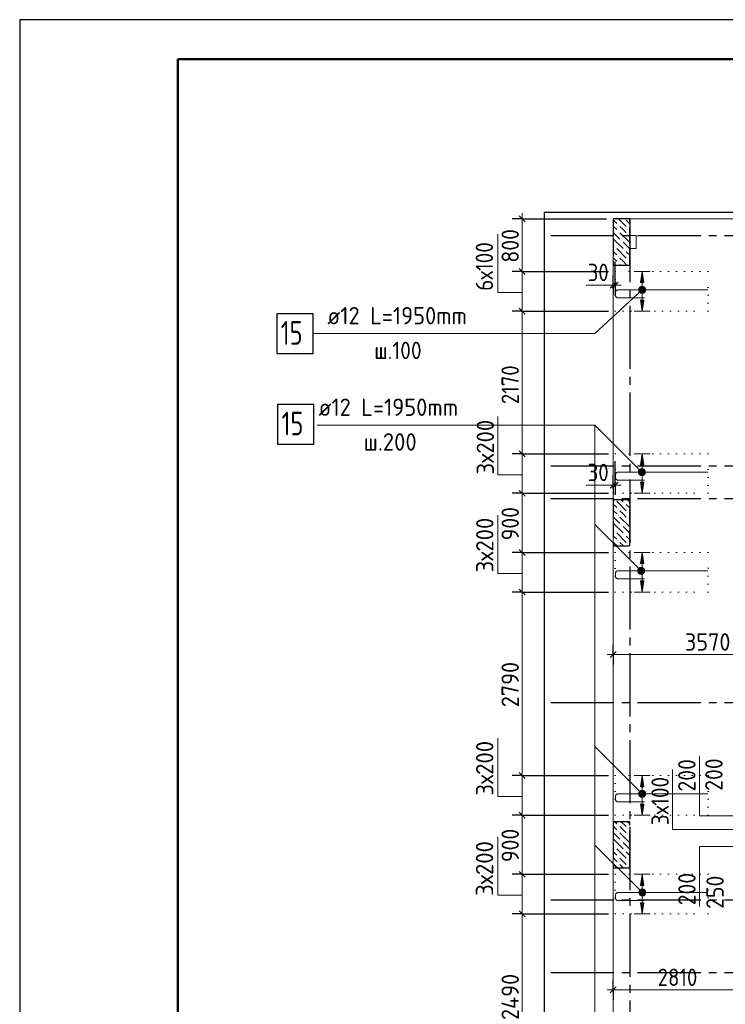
# Model space of a CAD drawing. Header units: millimetres. Extents: x 0 to 50400, y 0 to 35640.
# Tile 5 of 25: x 0 to 10717, y 20677 to 35640. Entities that reach past the tile are written whole.
import ezdxf

# ---------------------------------------------------------------- set-up
doc = ezdxf.new("R2010")
doc.units = ezdxf.units.MM
for name, pattern in [('______2', [324, 240, -84]), ('______5', [1320, 960, -120, 120, -120]), ('______9', [120, 0, -120])]:
    doc.linetypes.add(name, pattern=pattern)
for name, color, linetype, lineweight in [('Standard', 7, 'Continuous', 25), ('ДОП Верх по Х', 7, 'Continuous', 25), ('ЖБ Перекрытие верхний уровень', 7, 'Continuous', 35), ('ЖБ Пилон', 7, 'Continuous', 35), ('Общий01', 7, 'Continuous', 13), ('Позиционная метка номер позиции', 7, 'Continuous', 13), ('Размерная линия_ общее', 7, 'Continuous', 13), ('Тени', 7, 'Continuous', 13)]:
    doc.layers.add(name, color=color, linetype=linetype, lineweight=lineweight)
doc.layers.add('Оси', color=7, linetype='______5', true_color=0x656565)
doc.styles.add('ISOCPEUR', font='txt')

msp = doc.modelspace()

# ---------------------------------------------------------------- hatches: boundary and pattern name
at = {"layer": 'ДОП Верх по Х', "linetype": 'Continuous', "lineweight": 13, "transparency": 33554687}
for points in [[(9479, 31644), (9455, 31812), (9431, 31644)], [(9479, 28874), (9455, 29042), (9431, 28874)], [(9479, 27374), (9455, 27542), (9431, 27374)], [(9479, 23984), (9455, 24152), (9431, 23984)], [(9479, 22484), (9455, 22652), (9431, 22484)]]:
    msp.add_hatch(color=7, dxfattribs=at).paths.add_polyline_path(points)
for points in [[(9479, 31380), (9455, 31212), (9431, 31380)], [(9479, 28610), (9455, 28442), (9431, 28610)], [(9479, 27110), (9455, 26942), (9431, 27110)], [(9479, 23720), (9455, 23552), (9431, 23720)], [(9479, 22220), (9455, 22052), (9431, 22220)]]:
    msp.add_hatch(color=7, dxfattribs=at).paths.add_polyline_path(points, flags=16)
at = {"layer": 'ЖБ Пилон', "linetype": 'Continuous', "lineweight": -3, "transparency": 33554687}
for points in [[(9087, 32521), (9092, 32526), (9096, 32521), (9092, 32516)], [(9231, 32473), (9236, 32478), (9240, 32473), (9236, 32468)], [(9087, 32425), (9092, 32430), (9096, 32425), (9092, 32421)], [(9231, 32377), (9236, 32382), (9240, 32377), (9236, 32372)], [(9039, 32185), (9044, 32190), (9048, 32185), (9044, 32181)], [(9135, 32281), (9140, 32286), (9144, 32281), (9140, 32276)], [(9087, 32041), (9092, 32046), (9096, 32041), (9092, 32036)], [(9183, 32137), (9188, 32142), (9192, 32137), (9188, 32132)], [(9087, 31945), (9092, 31950), (9096, 31945), (9092, 31941)], [(9231, 31993), (9236, 31998), (9240, 31993), (9236, 31988)], [(9045, 28342), (9044, 28341), (9042, 28342)], [(9183, 28297), (9188, 28302), (9192, 28297), (9188, 28292)], [(9087, 28201), (9092, 28206), (9096, 28201), (9092, 28196)], [(9231, 28153), (9236, 28158), (9240, 28153), (9236, 28148)], [(9087, 28105), (9092, 28110), (9096, 28105), (9092, 28101)], [(9231, 28057), (9236, 28062), (9240, 28057), (9236, 28052)], [(9039, 27865), (9044, 27870), (9048, 27865), (9044, 27861)], [(9135, 27961), (9140, 27966), (9144, 27961), (9140, 27956)], [(9087, 27721), (9092, 27726), (9096, 27721), (9092, 27716)], [(9183, 27817), (9188, 27822), (9192, 27817), (9188, 27812)], [(9231, 27673), (9236, 27678), (9240, 27673), (9236, 27668)], [(9087, 23401), (9092, 23406), (9096, 23401), (9092, 23396)], [(9231, 23353), (9236, 23358), (9240, 23353), (9236, 23348)], [(9087, 23305), (9092, 23310), (9096, 23305), (9092, 23301)], [(9231, 23257), (9236, 23262), (9240, 23257), (9236, 23252)], [(9039, 23065), (9044, 23070), (9048, 23065), (9044, 23061)], [(9135, 23161), (9140, 23166), (9144, 23161), (9140, 23156)], [(9087, 22921), (9092, 22926), (9096, 22921), (9092, 22916)], [(9183, 23017), (9188, 23022), (9192, 23017), (9188, 23012)], [(9087, 22825), (9092, 22830), (9096, 22825), (9092, 22821)], [(9231, 22873), (9236, 22878), (9240, 22873), (9236, 22868)], [(9231, 22777), (9236, 22782), (9240, 22777), (9236, 22772)]]:
    msp.add_hatch(color=7, dxfattribs=at).paths.add_polyline_path(points, flags=16)
at = {"layer": 'Позиционная метка номер позиции', "linetype": 'Continuous', "lineweight": 13, "transparency": 33554687}
for points in [[(9492, 31496), (9418, 31575), (9404, 31551)], [(9492, 31496), (9418, 31575), (9404, 31551)], [(9507, 31520), (9443, 31588), (9418, 31575)], [(9507, 31520), (9443, 31588), (9418, 31575)], [(9507, 31520), (9418, 31575), (9492, 31496)], [(9507, 31520), (9418, 31575), (9492, 31496)], [(9508, 31547), (9471, 31587), (9443, 31588)], [(9508, 31547), (9443, 31588), (9507, 31520)], [(9508, 31547), (9471, 31587), (9443, 31588)], [(9508, 31547), (9443, 31588), (9507, 31520)], [(9471, 31587), (9508, 31547), (9495, 31572)], [(9471, 31587), (9508, 31547), (9495, 31572)], [(9467, 31483), (9404, 31551), (9403, 31524)], [(9467, 31483), (9404, 31551), (9403, 31524)], [(9467, 31483), (9403, 31524), (9439, 31484)], [(9439, 31484), (9403, 31524), (9416, 31499)], [(9467, 31483), (9403, 31524), (9439, 31484)], [(9439, 31484), (9403, 31524), (9416, 31499)], [(9492, 31496), (9404, 31551), (9467, 31483)], [(9492, 31496), (9404, 31551), (9467, 31483)], [(9412, 28727), (9464, 28817), (9398, 28752)], [(9398, 28752), (9464, 28817), (9436, 28817)], [(9398, 28752), (9436, 28817), (9398, 28779)], [(9398, 28779), (9436, 28817), (9412, 28804)], [(9412, 28727), (9464, 28817), (9398, 28752)], [(9398, 28752), (9464, 28817), (9436, 28817)], [(9398, 28752), (9436, 28817), (9398, 28779)], [(9398, 28779), (9436, 28817), (9412, 28804)], [(9412, 28727), (9488, 28804), (9464, 28817)], [(9412, 28727), (9488, 28804), (9464, 28817)], [(9436, 28713), (9488, 28804), (9412, 28727)], [(9436, 28713), (9488, 28804), (9412, 28727)], [(9436, 28713), (9502, 28779), (9488, 28804)], [(9436, 28713), (9502, 28779), (9488, 28804)], [(9464, 28713), (9502, 28779), (9436, 28713)], [(9464, 28713), (9502, 28779), (9436, 28713)], [(9464, 28713), (9502, 28752), (9502, 28779)], [(9464, 28713), (9502, 28752), (9502, 28779)], [(9502, 28752), (9464, 28713), (9488, 28727)], [(9502, 28752), (9464, 28713), (9488, 28727)], [(9400, 27227), (9452, 27317), (9386, 27252)], [(9386, 27252), (9452, 27317), (9425, 27317)], [(9386, 27252), (9425, 27317), (9386, 27279)], [(9386, 27279), (9425, 27317), (9400, 27304)], [(9400, 27227), (9477, 27304), (9452, 27317)], [(9425, 27213), (9477, 27304), (9400, 27227)], [(9425, 27213), (9490, 27279), (9477, 27304)], [(9452, 27213), (9490, 27279), (9425, 27213)], [(9452, 27213), (9490, 27252), (9490, 27279)], [(9490, 27252), (9452, 27213), (9477, 27227)], [(9417, 23837), (9469, 23927), (9403, 23862)], [(9403, 23862), (9469, 23927), (9441, 23927)], [(9403, 23862), (9441, 23927), (9403, 23889)], [(9403, 23889), (9441, 23927), (9417, 23914)], [(9417, 23837), (9493, 23914), (9469, 23927)], [(9441, 23823), (9493, 23914), (9417, 23837)], [(9441, 23823), (9507, 23889), (9493, 23914)], [(9469, 23823), (9507, 23889), (9441, 23823)], [(9469, 23823), (9507, 23862), (9507, 23889)], [(9507, 23862), (9469, 23823), (9493, 23837)], [(9420, 22337), (9472, 22427), (9406, 22362)], [(9406, 22362), (9472, 22427), (9444, 22427)], [(9406, 22362), (9444, 22427), (9406, 22389)], [(9406, 22389), (9444, 22427), (9420, 22414)], [(9420, 22337), (9496, 22414), (9472, 22427)], [(9444, 22323), (9496, 22414), (9420, 22337)], [(9444, 22323), (9510, 22389), (9496, 22414)], [(9472, 22323), (9510, 22389), (9444, 22323)], [(9472, 22323), (9510, 22362), (9510, 22389)], [(9510, 22362), (9472, 22323), (9496, 22337)]]:
    msp.add_hatch(color=7, dxfattribs=at).paths.add_polyline_path(points)

# ---------------------------------------------------------------- linework, layer by layer
at = {"layer": 'Standard', "color": 7, "linetype": 'Continuous', "lineweight": 25, "transparency": 33554687}
msp.add_line((2400, 35040), (2400, 1270), dxfattribs=at)
msp.add_lwpolyline([(0, 0), (50400, 0), (50400, 35640), (0, 35640), (0, 0)], close=True, dxfattribs=at)
at = {"layer": 'Standard', "color": 7, "linetype": 'Continuous', "lineweight": 50, "transparency": 33554687}
msp.add_lwpolyline([(2400, 35040), (49800, 35040), (49800, 600), (2400, 600), (2400, 35040)], close=True, dxfattribs=at)
at = {"layer": 'Standard', "color": 254, "linetype": 'Continuous', "lineweight": -3, "true_color": 0xc4c4ff, "transparency": 33554687}
msp.add_lwpolyline([(7965, 10212), (40388, 10212), (40388, 32712), (7965, 32712), (7965, 10212)], dxfattribs=at)
at = {"layer": 'ДОП Верх по Х', "color": 251, "linetype": 'Continuous', "lineweight": 13, "true_color": 0x494949, "transparency": 33554687}
for p, q in [((9455, 31812), (9335, 31812)), ((9455, 31812), (9431, 31644)), ((9479, 31644), (9455, 31812)), ((9455, 31812), (9575, 31812)), ((9455, 31812), (9455, 31812)), ((9431, 31644), (9479, 31644)), ((9455, 31380), (9455, 31644)), ((9455, 31212), (9431, 31380)), ((9431, 31380), (9479, 31380)), ((9479, 31380), (9455, 31212)), ((9455, 31212), (9335, 31212)), ((9455, 31212), (9575, 31212)), ((9455, 31212), (9455, 31212)), ((9455, 29042), (9335, 29042)), ((9455, 29042), (9431, 28874)), ((9479, 28874), (9455, 29042)), ((9455, 29042), (9575, 29042)), ((9455, 29042), (9455, 29042)), ((9431, 28874), (9479, 28874)), ((9455, 28610), (9455, 28874)), ((9455, 28442), (9431, 28610)), ((9431, 28610), (9479, 28610)), ((9479, 28610), (9455, 28442)), ((9455, 28442), (9335, 28442)), ((9455, 28442), (9575, 28442)), ((9455, 28442), (9455, 28442)), ((9455, 27542), (9335, 27542)), ((9455, 27542), (9431, 27374)), ((9479, 27374), (9455, 27542)), ((9455, 27542), (9575, 27542)), ((9455, 27542), (9455, 27542)), ((9431, 27374), (9479, 27374)), ((9455, 27110), (9455, 27374)), ((9455, 26942), (9431, 27110)), ((9431, 27110), (9479, 27110)), ((9479, 27110), (9455, 26942)), ((9455, 26942), (9335, 26942)), ((9455, 26942), (9575, 26942)), ((9455, 26942), (9455, 26942)), ((9455, 24152), (9335, 24152)), ((9455, 24152), (9431, 23984)), ((9479, 23984), (9455, 24152)), ((9455, 24152), (9575, 24152)), ((9455, 24152), (9455, 24152)), ((9431, 23984), (9479, 23984)), ((9455, 23720), (9455, 23984)), ((9455, 23552), (9431, 23720)), ((9431, 23720), (9479, 23720)), ((9479, 23720), (9455, 23552)), ((9455, 23552), (9335, 23552)), ((9455, 23552), (9575, 23552)), ((9455, 23552), (9455, 23552)), ((9455, 22652), (9335, 22652)), ((9455, 22652), (9431, 22484)), ((9479, 22484), (9455, 22652)), ((9455, 22652), (9575, 22652)), ((9455, 22652), (9455, 22652)), ((9431, 22484), (9479, 22484)), ((9455, 22220), (9455, 22484)), ((9455, 22052), (9431, 22220)), ((9431, 22220), (9479, 22220)), ((9479, 22220), (9455, 22052)), ((9455, 22052), (9335, 22052)), ((9455, 22052), (9575, 22052)), ((9455, 22052), (9455, 22052))]:
    msp.add_line(p, q, dxfattribs=at)
at = {"layer": 'ДОП Верх по Х', "color": 7, "linetype": 'Continuous', "lineweight": 18, "transparency": 33554687}
for points in [[(9489, 31412), (9086, 31412), (9079, 31413), (9073, 31415), (9067, 31419), (9062, 31423), (9058, 31428), (9054, 31434), (9052, 31440), (9051, 31447), (9051, 31501), (9052, 31507), (9054, 31514), (9058, 31520), (9062, 31525), (9067, 31529), (9073, 31532), (9079, 31535), (9086, 31535), (10450, 31535)], [(9489, 28642), (9086, 28642), (9079, 28643), (9073, 28645), (9067, 28649), (9062, 28653), (9058, 28658), (9054, 28664), (9052, 28670), (9051, 28677), (9051, 28731), (9052, 28737), (9054, 28744), (9058, 28750), (9062, 28755), (9067, 28759), (9073, 28762), (9079, 28765), (9086, 28765), (10450, 28765)], [(9489, 27142), (9086, 27142), (9079, 27143), (9073, 27145), (9067, 27149), (9062, 27153), (9058, 27158), (9054, 27164), (9052, 27170), (9051, 27177), (9051, 27231), (9052, 27237), (9054, 27244), (9058, 27250), (9062, 27255), (9067, 27259), (9073, 27262), (9079, 27265), (9086, 27265), (10450, 27265)], [(9489, 23752), (9086, 23752), (9079, 23753), (9073, 23755), (9067, 23759), (9062, 23763), (9058, 23768), (9054, 23774), (9052, 23780), (9051, 23787), (9051, 23841), (9052, 23847), (9054, 23854), (9058, 23860), (9062, 23865), (9067, 23869), (9073, 23872), (9079, 23874), (9086, 23875), (10450, 23875)], [(9489, 22252), (9086, 22252), (9079, 22253), (9073, 22255), (9067, 22259), (9062, 22263), (9058, 22268), (9054, 22274), (9052, 22280), (9051, 22287), (9051, 22341), (9052, 22347), (9054, 22354), (9058, 22360), (9062, 22365), (9067, 22369), (9073, 22372), (9079, 22375), (9086, 22375), (10450, 22375)]]:
    msp.add_lwpolyline(points, dxfattribs=at)
at = {"layer": 'ДОП Верх по Х', "color": 7, "linetype": 'Continuous', "lineweight": 25, "transparency": 33554687}
for points in [[(3905, 30568), (4457, 30568), (4457, 31168), (3905, 31168), (3905, 30568)], [(3917, 29191), (4469, 29191), (4469, 29791), (3917, 29791), (3917, 29191)]]:
    msp.add_lwpolyline(points, dxfattribs=at)
at = {"layer": 'ЖБ Перекрытие верхний уровень', "color": 7, "linetype": 'Continuous', "lineweight": 18, "transparency": 33554687}
for p, q in [((30365, 32612), (9015, 32612)), ((9015, 32612), (9015, 13862)), ((9365, 32362), (9265, 32362)), ((9265, 32362), (9265, 32162)), ((9365, 32162), (9365, 32362)), ((9265, 32162), (9365, 32162))]:
    msp.add_line(p, q, dxfattribs=at)
at = {"layer": 'ЖБ Пилон', "color": 253, "linetype": '______2', "lineweight": -3, "true_color": 0xa0a0a0, "transparency": 33554687}
for p, q in [((9265, 32612), (9015, 32612)), ((9015, 32612), (9015, 31912)), ((9265, 31912), (9265, 32612)), ((9015, 31912), (9265, 31912)), ((9265, 28342), (9015, 28342)), ((9015, 28342), (9015, 27642)), ((9265, 27642), (9265, 28342)), ((9015, 27642), (9265, 27642)), ((9265, 23452), (9015, 23452)), ((9015, 23452), (9015, 22752)), ((9265, 22752), (9265, 23452)), ((9015, 22752), (9265, 22752))]:
    msp.add_line(p, q, dxfattribs=at)
at = {"layer": 'ЖБ Пилон', "color": 253, "linetype": 'Continuous', "lineweight": -3, "true_color": 0xa0a0a0, "transparency": 33554687}
for p, q in [((9015, 32598), (9068, 32545)), ((9015, 32502), (9068, 32449)), ((9096, 32612), (9212, 32497)), ((9164, 32449), (9116, 32497)), ((9265, 32540), (9212, 32593)), ((9015, 32406), (9116, 32305)), ((9116, 32401), (9260, 32257)), ((9212, 32401), (9164, 32449)), ((9260, 32449), (9265, 32444)), ((9260, 32353), (9265, 32348)), ((9020, 32209), (9015, 32214)), ((9020, 32305), (9164, 32161)), ((9164, 32257), (9265, 32156)), ((9015, 32118), (9068, 32065)), ((9015, 32022), (9068, 31969)), ((9068, 32161), (9212, 32017)), ((9265, 32060), (9212, 32113)), ((9015, 31926), (9028, 31912)), ((9164, 31969), (9116, 32017)), ((9116, 31921), (9124, 31912)), ((9212, 31921), (9164, 31969)), ((9260, 31969), (9265, 31964)), ((9068, 28321), (9212, 28177)), ((9142, 28342), (9164, 28321)), ((9238, 28342), (9265, 28316)), ((9015, 28278), (9068, 28225)), ((9015, 28182), (9068, 28129)), ((9164, 28129), (9116, 28177)), ((9265, 28220), (9212, 28273)), ((9015, 28086), (9116, 27985)), ((9020, 27985), (9164, 27841)), ((9116, 28081), (9260, 27937)), ((9212, 28081), (9164, 28129)), ((9260, 28129), (9265, 28124)), ((9260, 28033), (9265, 28028)), ((9020, 27889), (9015, 27894)), ((9068, 27841), (9212, 27697)), ((9164, 27937), (9265, 27836)), ((9015, 27798), (9068, 27745)), ((9015, 27702), (9068, 27649)), ((9164, 27649), (9116, 27697)), ((9265, 27740), (9212, 27793)), ((9170, 27642), (9164, 27649)), ((9260, 27649), (9265, 27644)), ((9015, 23382), (9068, 23329)), ((9040, 23452), (9068, 23425)), ((9164, 23329), (9116, 23377)), ((9136, 23452), (9212, 23377)), ((9265, 23420), (9232, 23452)), ((9015, 23286), (9116, 23185)), ((9116, 23281), (9260, 23137)), ((9212, 23281), (9164, 23329)), ((9260, 23329), (9265, 23324)), ((9260, 23233), (9265, 23228)), ((9020, 23089), (9015, 23094)), ((9020, 23185), (9164, 23041)), ((9164, 23137), (9265, 23036)), ((9015, 22998), (9068, 22945)), ((9015, 22902), (9068, 22849)), ((9068, 23041), (9212, 22897)), ((9164, 22849), (9116, 22897)), ((9265, 22940), (9212, 22993)), ((9015, 22806), (9068, 22752)), ((9116, 22801), (9164, 22752)), ((9212, 22801), (9164, 22849)), ((9260, 22849), (9265, 22844)), ((9260, 22753), (9260, 22752))]:
    msp.add_line(p, q, dxfattribs=at)
at = {"layer": 'Общий01', "color": 7, "linetype": 'Continuous', "lineweight": 13, "transparency": 33554687}
for p, q in [((9015, 31607), (8605, 31607)), ((9015, 28567), (8605, 28567))]:
    msp.add_line(p, q, dxfattribs=at)
for points in [[(7632, 31493), (7262, 31493), (7262, 32381)], [(7632, 28723), (7262, 28723), (7262, 29611)], [(7632, 27223), (7262, 27223), (7262, 28111)], [(7632, 23833), (7262, 23833), (7262, 24721)], [(11076, 23542), (10326, 23542), (10326, 24452)], [(11076, 23334), (9916, 23334), (9916, 24244)], [(7632, 22333), (7262, 22333), (7262, 23221)], [(11076, 23073), (10326, 23073), (10326, 22163)]]:
    msp.add_lwpolyline(points, dxfattribs=at)
at = {"layer": 'Оси', "color": 8, "linetype": '______5', "lineweight": -3, "transparency": 33554687}
for p, q in [((9265, 32612), (9265, 8317)), ((8065, 32362), (42963, 32362)), ((8065, 28862), (42963, 28862)), ((8065, 28362), (42963, 28362)), ((8065, 25262), (42963, 25262)), ((8065, 22262), (42963, 22262)), ((8065, 21162), (42963, 21162))]:
    msp.add_line(p, q, dxfattribs=at)
at = {"layer": 'Позиционная метка номер позиции', "color": 7, "linetype": 'Continuous', "lineweight": 13, "transparency": 33554687}
for p, q in [((9418, 31575), (9418, 31575)), ((9418, 31575), (9418, 31575)), ((9455, 31535), (8737, 30870)), ((9416, 31499), (9416, 31499)), ((9416, 31499), (9416, 31499)), ((9492, 31496), (9492, 31496)), ((9492, 31496), (9492, 31496)), ((9495, 31572), (9495, 31572)), ((9495, 31572), (9495, 31572)), ((9450, 28765), (8737, 29478)), ((9412, 28804), (9412, 28804)), ((9412, 28804), (9412, 28804)), ((9488, 28804), (9488, 28804)), ((9488, 28804), (9488, 28804)), ((9412, 28727), (9412, 28727)), ((9412, 28727), (9412, 28727)), ((9488, 28727), (9488, 28727)), ((9488, 28727), (9488, 28727)), ((9438, 27265), (8737, 27966)), ((9400, 27304), (9400, 27304)), ((9477, 27304), (9477, 27304)), ((9400, 27227), (9400, 27227)), ((9477, 27227), (9477, 27227)), ((9455, 23875), (8737, 24593)), ((9417, 23914), (9417, 23914)), ((9417, 23837), (9417, 23837)), ((9493, 23914), (9493, 23914)), ((9493, 23837), (9493, 23837)), ((9458, 22375), (8737, 23096)), ((9420, 22414), (9420, 22414)), ((9420, 22337), (9420, 22337)), ((9496, 22414), (9496, 22414)), ((9496, 22337), (9496, 22337))]:
    msp.add_line(p, q, dxfattribs=at)
for points in [[(9455, 31535), (8737, 30870), (4457, 30870)], [(9450, 28765), (8737, 29478), (4517, 29478)], [(9452, 17785), (8737, 18500), (8737, 29478)]]:
    msp.add_lwpolyline(points, dxfattribs=at)
for centre in [(9455, 31535), (9455, 31535), (9450, 28765), (9450, 28765), (9438, 27265), (9455, 23875), (9458, 22375)]:
    msp.add_circle(centre, 54, dxfattribs=at)
at = {"layer": 'Размерная линия_ общее', "color": 7, "linetype": 'Continuous', "lineweight": 25, "transparency": 33554687}
for p, q in [((7677, 32567), (7587, 32657)), ((7677, 31767), (7587, 31857)), ((9060, 31652), (8970, 31562)), ((9090, 31652), (9000, 31562)), ((7677, 31167), (7587, 31257)), ((7677, 28997), (7587, 29087)), ((9060, 28612), (8970, 28522)), ((9090, 28612), (9000, 28522)), ((7677, 28397), (7587, 28487)), ((7677, 27497), (7587, 27587)), ((7677, 26897), (7587, 26987)), ((8970, 25946), (9060, 26036)), ((7677, 24107), (7587, 24197)), ((7677, 23507), (7587, 23597)), ((7677, 22607), (7587, 22697)), ((7677, 22007), (7587, 22097)), ((8970, 20850), (9060, 20940))]:
    msp.add_line(p, q, dxfattribs=at)
at = {"layer": 'Размерная линия_ общее', "color": 7, "linetype": 'Continuous', "lineweight": 13, "transparency": 33554687}
for p, q in [((7632, 32612), (7632, 32702)), ((7632, 31812), (7632, 32612)), ((7632, 31212), (7632, 31812)), ((9015, 31607), (8925, 31607)), ((9045, 31607), (9015, 31607)), ((9045, 31607), (9135, 31607)), ((7632, 29042), (7632, 31212)), ((7632, 28442), (7632, 29042)), ((7632, 27542), (7632, 28442)), ((9015, 28567), (8925, 28567)), ((9045, 28567), (9015, 28567)), ((9045, 28567), (9135, 28567)), ((7632, 26942), (7632, 27542)), ((7632, 24152), (7632, 26942)), ((9015, 25991), (8925, 25991)), ((9015, 25991), (12585, 25991)), ((7632, 23552), (7632, 24152)), ((7632, 22652), (7632, 23552)), ((7632, 22052), (7632, 22652)), ((7632, 19562), (7632, 22052)), ((9015, 20895), (8925, 20895)), ((9015, 20895), (11825, 20895))]:
    msp.add_line(p, q, dxfattribs=at)
at = {"layer": 'Размерная линия_ общее', "color": 7, "linetype": 'Continuous', "lineweight": -3, "transparency": 33554687}
for p, q in [((7632, 32612), (7482, 32612)), ((7632, 32612), (7782, 32612)), ((7632, 32612), (8915, 32612)), ((7632, 31812), (7482, 31812)), ((7632, 31812), (7782, 31812)), ((7632, 31812), (8945, 31812)), ((9015, 31607), (9015, 31757)), ((9045, 31607), (9045, 31757)), ((9015, 31607), (9015, 31457)), ((9015, 31607), (9015, 31607)), ((9045, 31607), (9045, 31457)), ((7632, 31212), (7482, 31212)), ((7632, 31212), (7782, 31212)), ((7632, 31212), (8945, 31212)), ((7632, 29042), (7482, 29042)), ((7632, 29042), (7782, 29042)), ((7632, 29042), (8945, 29042)), ((9015, 28567), (9015, 28717)), ((9045, 28567), (9045, 28717)), ((7632, 28442), (7482, 28442)), ((7632, 28442), (7782, 28442)), ((7632, 28442), (8945, 28442)), ((9015, 28567), (9015, 28417)), ((9015, 28567), (9015, 28567)), ((9045, 28567), (9045, 28417)), ((7632, 27542), (7482, 27542)), ((7632, 27542), (7782, 27542)), ((7632, 27542), (8945, 27542)), ((7632, 26942), (7482, 26942)), ((7632, 26942), (7782, 26942)), ((7632, 26942), (8945, 26942)), ((9015, 25991), (9015, 26141)), ((9015, 25991), (9015, 25841)), ((9015, 25991), (9015, 25991)), ((7632, 24152), (7482, 24152)), ((7632, 24152), (7782, 24152)), ((7632, 24152), (8945, 24152)), ((7632, 23552), (7482, 23552)), ((7632, 23552), (7782, 23552)), ((7632, 23552), (8945, 23552)), ((7632, 22652), (7482, 22652)), ((7632, 22652), (7782, 22652)), ((7632, 22652), (8945, 22652)), ((7632, 22052), (7482, 22052)), ((7632, 22052), (7782, 22052)), ((7632, 22052), (8945, 22052)), ((9015, 20895), (9015, 21045)), ((9015, 20895), (9015, 20745)), ((9015, 20895), (9015, 20895))]:
    msp.add_line(p, q, dxfattribs=at)
for points in [[(9045, 31607), (9045, 31661), (9045, 31661), (9045, 31964)], [(9045, 28567), (9045, 28655), (9045, 28655), (9045, 28924)]]:
    msp.add_lwpolyline(points, dxfattribs=at)
at = {"layer": 'Тени', "color": 7, "linetype": '______9', "lineweight": 13, "transparency": 33554687}
for p, q in [((9045, 31812), (9045, 31212)), ((10456, 31812), (9045, 31812)), ((10456, 31212), (10456, 31812)), ((9045, 31212), (10456, 31212)), ((9045, 29042), (9045, 28442)), ((10456, 29042), (9045, 29042)), ((10456, 28442), (10456, 29042)), ((9045, 28442), (10456, 28442)), ((9045, 27542), (9045, 26942)), ((10456, 27542), (9045, 27542)), ((10456, 26942), (10456, 27542)), ((9045, 26942), (10456, 26942)), ((9045, 24152), (9045, 23552)), ((10456, 24152), (9045, 24152)), ((10456, 23552), (10456, 24152)), ((9045, 23552), (10456, 23552)), ((9045, 22652), (9045, 22052)), ((10456, 22652), (9045, 22652)), ((10456, 22052), (10456, 22652)), ((9045, 22052), (10456, 22052))]:
    msp.add_line(p, q, dxfattribs=at)

# ---------------------------------------------------------------- texts
at = {"layer": 'ДОП Верх по Х', "color": 7, "linetype": 'Continuous', "lineweight": 13, "transparency": 33554687, "attachment_point": 7, "style": 'ISOCPEUR'}
for s, insert, char_height, width in [('\\W0.94;ø12 L=1950mm ', (4672, 31010), 264, 2525.24), ('\\W0.75;15', (3965, 30700), 360, 566.73), ('\\W0.90;ш.100 ', (5385, 30482), 264, 1095.48), ('\\W0.94;ø12 L=1950mm ', (4537, 29619), 264, 2525.26), ('\\W0.75;15', (3977, 29323), 360, 566.74), ('\\W0.95;ш.200 ', (5224, 29091), 264, 1154.56)]:
    msp.add_mtext(s, dxfattribs=dict(at, insert=insert, char_height=char_height, width=width))
at = {"layer": 'Размерная линия_ общее', "color": 7, "linetype": 'Continuous', "lineweight": 25, "transparency": 33554687, "char_height": 264, "attachment_point": 7, "rotation": 90, "style": 'ISOCPEUR'}
for s, insert, width in [('\\W0.91;800', (7582, 31948), 674.39), ('\\W0.89;6х100', (7190, 31519), 988.27), ('\\W0.87;2170', (7582, 29797), 800.28), ('\\W0.95;3х200', (7204, 28728), 1048.03), ('\\W0.95;3х200', (7196, 27240), 1048.04), ('\\W0.91;900', (7582, 27728), 674.39), ('\\W0.93;2790', (7582, 25191), 861.7), ('\\W0.95;3х200', (7195, 23848), 1048.03), ('\\W0.91;200', (10265, 23910), 674.38), ('\\W0.91;200', (10676, 23921), 674.39), ('\\W0.89;3х100', (9859, 23397), 988.26), ('\\W0.91;900', (7582, 22838), 674.38), ('\\W0.95;3х200', (7192, 22325), 1048.03), ('\\W0.91;200', (10266, 22181), 674.38), ('\\W0.91;250', (10694, 22128), 674.39), ('\\W0.93;2490', (7582, 20438), 888.46)]:
    msp.add_mtext(s, dxfattribs=dict(at, insert=insert, width=width))
at = {"layer": 'Размерная линия_ общее', "color": 7, "linetype": 'Continuous', "lineweight": 25, "transparency": 33554687, "char_height": 264, "attachment_point": 7, "style": 'ISOCPEUR'}
for s, insert, width in [('\\W0.87;30', (8627, 31667), 484.73), ('\\W0.87;30', (8627, 28627), 484.73), ('\\W0.93;3570', (10104, 26051), 861.73), ('\\W0.87;2810', (9690, 20955), 800.28)]:
    msp.add_mtext(s, dxfattribs=dict(at, insert=insert, width=width))

doc.saveas('drawing.dxf')
